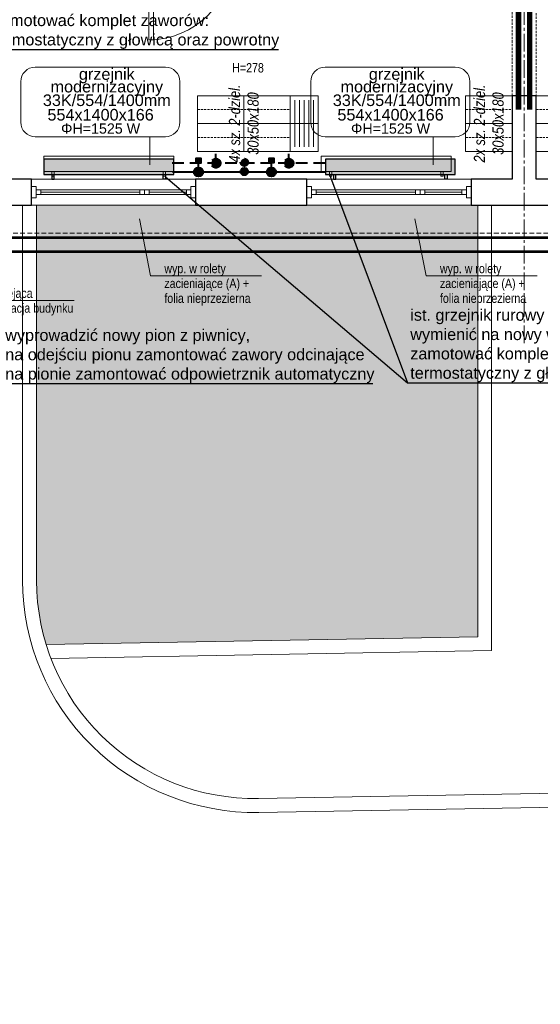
# Model space of a CAD drawing. Header units: millimetres. Extents: x 58673 to 77132, y 78327 to 116111.
# Tile 30 of 61: x 69322 to 69883, y 89828 to 90889. Entities that reach past the tile are written whole.
import ezdxf
from ezdxf import colors
from ezdxf.entities.mleader import LeaderData, LeaderLine
from ezdxf.enums import TextEntityAlignment as Align
from ezdxf.lldxf.tags import DXFTag
from ezdxf.math import Vec2, Vec3

# ---------------------------------------------------------------- set-up
doc = ezdxf.new("R2010")
doc.units = ezdxf.units.MM
doc.header["$MEASUREMENT"] = 0
for name, pattern in [('_xref_ACAD-LSN_dyspozytornia_PW_rzuty_14$0$CENTER', [2, 1.25, -0.25, 0.25, -0.25]), ('_xref_ACAD-LSN_dyspozytornia_PW_rzuty_14$0$CENTER2', [28.575000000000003, 19.05, -3.175, 3.175, -3.175]), ('_xref_ACAD-LSN_dyspozytornia_PW_rzuty_14$0$DASHED', [19.049999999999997, 12.7, -6.35]), ('_xref_ACAD-LSN_dyspozytornia_PW_rzuty_14$0$HIDDEN2', [4.762499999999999, 3.175, -1.5875]), ('DASHED', [19.049999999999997, 12.7, -6.35])]:
    doc.linetypes.add(name, pattern=pattern)
doc.layers.get('0').update_dxf_attribs({"lineweight": 9})
doc.layers.get('Defpoints').update_dxf_attribs({"lineweight": 9})
for name, color, linetype, lineweight in [('_xref_ACAD-LSN_dyspozytornia_PW_rzuty_14$0$A drzwi płytowe', 250, 'Continuous', 9), ('_xref_ACAD-LSN_dyspozytornia_PW_rzuty_14$0$A hatch', 250, 'Continuous', 5), ('_xref_ACAD-LSN_dyspozytornia_PW_rzuty_14$0$A okna wyposazenie', 250, 'Continuous', 9), ('_xref_ACAD-LSN_dyspozytornia_PW_rzuty_14$0$A okna zewnetrzne', 250, 'Continuous', 9), ('_xref_ACAD-LSN_dyspozytornia_PW_rzuty_14$0$A opis', 250, 'Continuous', 13), ('_xref_ACAD-LSN_dyspozytornia_PW_rzuty_14$0$A opis technologia', 250, 'Continuous', 13), ('_xref_ACAD-LSN_dyspozytornia_PW_rzuty_14$0$A widok wyżej', 250, '_xref_ACAD-LSN_dyspozytornia_PW_rzuty_14$0$DASHED', 9), ('_xref_ACAD-LSN_dyspozytornia_PW_rzuty_14$0$A wyposazenie meblowe', 250, 'Continuous', 9), ('_xref_ACAD-LSN_dyspozytornia_PW_rzuty_14$0$A zakres', 250, 'Continuous', 13), ('_xref_ACAD-LSN_dyspozytornia_PW_rzuty_14$0$A-Wall', 250, 'Continuous', 25), ('_xref_ACAD-LSN_dyspozytornia_PW_rzuty_14$0$IS grzejniki', 8, 'Continuous', 9), ('_xref_ACAD-LSN_dyspozytornia_PW_rzuty_14$0$S-Grid-Iden', 250, '_xref_ACAD-LSN_dyspozytornia_PW_rzuty_14$0$CENTER2', 9), ('FL_co_powrót', 5, 'DASHED', 40), ('FL_co_zasilanie', 1, 'Continuous', 40), ('FL_opis_co', 7, 'Continuous', 25), ('xref', 8, 'Continuous', 9)]:
    doc.layers.add(name, color=color, linetype=linetype, lineweight=lineweight)
doc.layers.add('_xref_ACAD-LSN_dyspozytornia_PW_rzuty_14$0$A nadproza SBN', color=250, linetype='_xref_ACAD-LSN_dyspozytornia_PW_rzuty_14$0$CENTER', lineweight=18, transparency=0.25)
doc.layers.add('IS_Grzejnik_etykieta', color=7, linetype='Continuous', lineweight=5, true_color=0x000000)
doc.layers.add('IS_Grzejniki_Plan_rzut', color=7, linetype='SOLID', true_color=0x000000)
doc.styles.add('_xref_ACAD-LSN_dyspozytornia_PW_rzuty_14$0$Standard', font='ARIALN.TTF')
doc.styles.add('_xref_ACAD-LSN_dyspozytornia_PW_rzuty_14$0$STYL ASA', font='ARIALN.TTF')
doc.styles.add('Arial_____', font='arial.ttf')
doc.styles.get("Standard").update_dxf_attribs({"font": 'arial.ttf'})
tags = doc.linetypes.add('SOLID', pattern=[10, 10, 0]).pattern_tags.tags
tags[6:7] = [DXFTag(74, 4), DXFTag(75, 0), DXFTag(340, '0'), DXFTag(46, 0.0), DXFTag(50, 0.0), DXFTag(44, 0.0), DXFTag(45, 0.0)]
tags[4:5] = [DXFTag(74, 4), DXFTag(75, 0), DXFTag(340, '0'), DXFTag(46, 0.0), DXFTag(50, 0.0), DXFTag(44, 0.0), DXFTag(45, 0.0)]
doc.dimstyles.get("Standard").update_dxf_attribs({"dimtxt": 0.18, "dimasz": 0.18, "dimexe": 0.18, "dimexo": 0.0625, "dimgap": 0.09, "dimtad": 0, "dimtih": 1, "dimtoh": 1, "dimdec": 4, "dimzin": 0, "dimdsep": 46, "dimtxsty": 'Standard', "dimcen": 0.09, "dimadec": 0, "dimazin": 0, "dimtfac": 1, "dimtdec": 4, "dimtofl": 0, "dimtmove": 0, "dimatfit": 3, "dimfxl": 1, "dimtolj": 1, "dimtzin": 0, "dimarcsym": 0})

# ---------------------------------------------------------------- blocks, each defined once
blk = doc.blocks.new('_xref_ACAD-LSN_dyspozytornia_PW_rzuty_14$0$szafka dwudzielna 30x50x180')
blk.add_lwpolyline([(25, 15), (-25, 15), (-25, -15), (25, -15)], close=True)
at = {"linetype": '_xref_ACAD-LSN_dyspozytornia_PW_rzuty_14$0$HIDDEN2', "lineweight": 9, "ltscale": 0.75}
blk.add_lwpolyline([(-25, 0), (25, 0)], dxfattribs=at)
blk = doc.blocks.new('*U3963')
at = {"layer": '_xref_ACAD-LSN_dyspozytornia_PW_rzuty_14$0$A wyposazenie meblowe', "xscale": -1, "rotation": 90}
blk.add_blockref('_xref_ACAD-LSN_dyspozytornia_PW_rzuty_14$0$szafka dwudzielna 30x50x180', (0, 0), dxfattribs=at)
blk = doc.blocks.new('*U3964')
at = {"color": 0, "linetype": 'ByBlock', "lineweight": -2, "transparency": 16777216}
for p in [(0, 0), (30, 0)]:
    blk.add_blockref('*U3963', p, dxfattribs=at)
blk = doc.blocks.new('*U3967')
at = {"layer": '_xref_ACAD-LSN_dyspozytornia_PW_rzuty_14$0$A wyposazenie meblowe', "xscale": -1, "rotation": 90}
blk.add_blockref('_xref_ACAD-LSN_dyspozytornia_PW_rzuty_14$0$szafka dwudzielna 30x50x180', (0, 0), dxfattribs=at)
blk = doc.blocks.new('*U3968')
at = {"color": 0, "linetype": 'ByBlock', "lineweight": -2, "transparency": 16777216}
for p in [(0, 0), (30, 0)]:
    blk.add_blockref('*U3967', p, dxfattribs=at)
blk = doc.blocks.new('*U3971')
at = {"layer": '_xref_ACAD-LSN_dyspozytornia_PW_rzuty_14$0$A wyposazenie meblowe', "xscale": -1, "rotation": 90}
blk.add_blockref('_xref_ACAD-LSN_dyspozytornia_PW_rzuty_14$0$szafka dwudzielna 30x50x180', (0, 0), dxfattribs=at)
blk = doc.blocks.new('*U3972')
at = {"color": 0, "linetype": 'ByBlock', "lineweight": -2, "transparency": 16777216}
for p in [(3.061616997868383e-15, 50), (30, 50), (0, 0), (30, 0)]:
    blk.add_blockref('*U3971', p, dxfattribs=at)
blk = doc.blocks.new('_xref_ACAD-LSN_dyspozytornia_PW_rzuty_14$0$lawka2')
blk.add_lwpolyline([(-30, 0), (30, 0), (30, 30), (-30, 30)], close=True)
at = {"lineweight": 9}
for points in [[(-25, 25), (24.99999999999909, 25)], [(-25, 20), (24.99999999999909, 20)], [(-25, 15), (24.99999999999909, 15)], [(-25, 10), (24.99999999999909, 10)], [(-25, 5), (24.99999999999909, 5)]]:
    blk.add_lwpolyline(points, dxfattribs=at)
at = {"layer": 'Defpoints'}
for points in [[(-30, 30), (0, 30), (0, 0), (-30, 0)], [(0, 30), (30, 30), (30, 0), (0, 0)]]:
    blk.add_lwpolyline(points, close=True, dxfattribs=at)
blk = doc.blocks.new('_xref_ACAD-LSN_dyspozytornia_PW_rzuty_14$0$blok do okna')
for points in [[(28.5, 2.499999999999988), (33.5, 2.499999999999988), (33.5, -2.500000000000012), (28.5, -2.500000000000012)], [(33.5, 2.499999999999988), (38.5, 2.499999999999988), (38.5, -2.500000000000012), (33.5, -2.500000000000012)]]:
    blk.add_lwpolyline(points, close=True)
for points in [[(-78.5, -4.440892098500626e-16), (28.5, -4.44089209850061e-16)], [(38.5, -1.154631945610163e-14), (78.5, -4.440892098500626e-16)]]:
    blk.add_lwpolyline(points)
blk = doc.blocks.new('zawór ts')
h = blk.add_hatch(color=256)
h.paths.add_polyline_path([(5, 0, 0.9999999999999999), (-5, 0)])
edge = h.paths.add_edge_path()
edge.add_spline(control_points=[(-3.226345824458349, -3.819776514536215), (-1.075448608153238, -3.819776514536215), (1.075448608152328, -3.819776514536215), (3.226345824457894, -3.819776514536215)], knot_values=[0.6912176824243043, 0.6912176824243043, 0.6912176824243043, 0.6912176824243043, 0.8209594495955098, 0.8209594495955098, 0.8209594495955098, 0.8209594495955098], degree=3, periodic=0)
edge.add_arc((0, 0), 5, 310.1858595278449, 360)
edge.add_line((5, 0), (-5, 0))
edge.add_arc((0, 0), 5, 180, 229.8141404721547)
edge = h.paths.add_edge_path()
edge.add_spline(control_points=[(3.226345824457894, -3.819776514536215), (1.075448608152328, -3.819776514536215), (-1.075448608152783, -3.819776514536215), (-3.226345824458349, -3.819776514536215)], knot_values=[0.6912176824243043, 0.6912176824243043, 0.6912176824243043, 0.6912176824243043, 0.8209594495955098, 0.8209594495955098, 0.8209594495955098, 0.8209594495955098], degree=3, periodic=0)
edge.add_arc((0, 0), 5, 229.8141404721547, 270)
edge.add_arc((0, 0), 5, 270, 310.1858595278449)
blk.add_hatch(color=256).paths.add_polyline_path([(2.5, -15), (2.5, -10), (-2.5, -10), (-2.5, -15)])
at = {"linetype": 'ByBlock', "lineweight": -2}
blk.add_lwpolyline([(2.5, -10), (2.5, -15), (-2.5, -15), (-2.5, -10)], close=True, dxfattribs=at)
blk.add_polyline3d([(0, -5, 0), (0, -10, 0)], dxfattribs=at)
blk.add_circle((0, 0), 5, dxfattribs=at)
blk = doc.blocks.new('zawór p')
at = {"linetype": 'ByBlock', "lineweight": -2}
h = blk.add_hatch(color=256, dxfattribs=at)
h.paths.add_polyline_path([(-4.931319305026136, 0.8258873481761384), (4.931319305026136, 0.8258873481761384, 0.3664055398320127), (0, 5, 0.3664055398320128)])
h.paths.add_polyline_path([(4.98238598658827, -0.4193207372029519), (-4.98238598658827, -0.4193207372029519, 0.919374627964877)])
h.paths.add_polyline_path([(5, 0, 0.04150830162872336), (4.931319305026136, 0.8258873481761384), (-4.931319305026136, 0.8258873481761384, 0.06255658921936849), (-4.98238598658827, -0.4193207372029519), (4.98238598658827, -0.4193207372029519, 0.02099377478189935)])
blk.add_polyline3d([(0, 5, 0), (0, 10, 0)], dxfattribs=at)
blk.add_circle((0, 0), 5, dxfattribs=at)
blk = doc.blocks.new('_xref_ACAD-LSN_dyspozytornia_PW_rzuty_14')
at = {"layer": '_xref_ACAD-LSN_dyspozytornia_PW_rzuty_14$0$A hatch', "transparency": 33554495}
h = blk.add_hatch(dxfattribs=at)
h.set_pattern_fill('GRASS', color=256, scale=4)
h.set_pattern_definition([(90, (0, 0), (-71.84204896, 71.84204896), [19.05, -124.63409792]), (45, (0, 0), (-71.84204896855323, 71.84204896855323), [19.05, -82.55]), (135, (0, 0), (-71.84204896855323, -71.84204896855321), [19.05, -82.55])])
edge = h.paths.add_edge_path()
edge.add_spline(control_points=[(73831.49537236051, 88934.68389895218), (73821.36042332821, 88950.88863215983), (73811.24191423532, 88967.06689592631), (73777.87336999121, 89019.68689474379), (73754.29025571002, 89055.7257734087), (73718.41295725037, 89105.3625960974), (73707.36062049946, 89120.02628679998), (73684.5224270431, 89148.7496570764), (73672.73727794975, 89162.80854113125), (73654.37669912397, 89183.3558576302), (73648.13772420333, 89190.12106444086), (73632.68528726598, 89206.36703788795), (73623.35011724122, 89215.75976406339), (73602.49878292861, 89235.86142743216), (73590.89256159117, 89246.5028439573), (73522.60170751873, 89306.13504925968), (73459.3689372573, 89349.99570612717), (73322.17585606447, 89426.90115018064), (73248.21759027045, 89459.94431247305), (73069.96663668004, 89523.19509479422), (72963.11599133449, 89549.7691875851), (72743.28333597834, 89584.7270513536), (72630.30225323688, 89593.1116682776), (72404.8752191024, 89591.7226327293), (72292.42944651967, 89581.94889123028), (72113.07049313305, 89550.95862149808), (72044.06797107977, 89534.984529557), (71910.8954184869, 89495.4976859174), (71846.72573203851, 89471.98481152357), (71725.02086586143, 89417.48038708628), (71667.48643031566, 89386.48901199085), (71560.83007797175, 89317.10625360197), (71511.70912723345, 89278.71606506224), (71449.299355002, 89219.14138223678), (71431.82100063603, 89200.981101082), (71407.01461765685, 89172.78947928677), (71398.98099836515, 89163.23372185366), (71383.39910032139, 89143.80527357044), (71375.85356427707, 89133.93117964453), (71359.01062101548, 89110.82077989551), (71349.87447081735, 89097.4756480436), (71316.17946671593, 89045.23532960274), (71294.19464417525, 89004.53466454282), (71248.09081474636, 88905.25645858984), (71225.83886623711, 88845.34303338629), (71186.66330036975, 88721.60116034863), (71169.73999385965, 88657.77547403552), (71142.39748591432, 88545.80350429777), (71131.45516007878, 88498.07668736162), (71120.4976968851, 88450.28156009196)], knot_values=[0, 0, 0, 0, 57.20706503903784, 57.20706503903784, 187.1819562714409, 187.1819562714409, 242.9538798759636, 242.9538798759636, 298.7258034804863, 298.7258034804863, 326.6117652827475, 326.6117652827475, 366.5321082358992, 366.5321082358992, 413.6403352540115, 413.6403352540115, 636.6013387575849, 636.6013387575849, 859.5623422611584, 859.5623422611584, 1147.494799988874, 1147.494799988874, 1435.42725771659, 1435.42725771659, 1723.359715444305, 1723.359715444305, 1909.892426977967, 1909.892426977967, 2096.425138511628, 2096.425138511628, 2282.957850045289, 2282.957850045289, 2469.49056157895, 2469.49056157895, 2547.228376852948, 2547.228376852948, 2586.097284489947, 2586.097284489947, 2624.966192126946, 2624.966192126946, 2675.594062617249, 2675.594062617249, 2819.436148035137, 2819.436148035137, 3012.724073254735, 3012.724073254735, 3206.011998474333, 3206.011998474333, 3347.114496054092, 3347.114496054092, 3347.114496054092, 3347.114496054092], degree=3, periodic=0)
edge.add_line((71120.4976968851, 88450.28156009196), (73831.4953723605, 88934.68389895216))
h.paths.add_polyline_path([(69699.19427511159, 89521.75866006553), (65252.06331730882, 89442.81853932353), (65252.06331730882, 88327.21501154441), (70701.67605661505, 88327.21501154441), (70701.67605661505, 88536.91380562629, 0.4194217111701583)])
h.paths.add_polyline_path([(66521.5854338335, 90689.2203145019), (65352.684490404, 90689.2203145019), (65352.684490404, 90659.2203145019), (65323.184490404, 90659.2203145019), (65323.184490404, 90689.2203145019), (65229.93869189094, 90689.2203145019), (65239.63971624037, 90142.70828359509), (66521.5854338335, 90165.46384233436)])
edge = h.paths.add_edge_path()
edge.add_line((67744.60449732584, 90689.2203145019), (68718.73525109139, 90689.2203145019))
edge.add_line((68718.73525109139, 90689.2203145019), (68718.73525109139, 90265.30380589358))
edge.add_arc((68483.73525109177, 90265.30380589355), 234.9999999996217, -15.040193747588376, 7.105427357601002e-12, ccw=False)
edge.add_line((68710.68509664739, 90204.32210698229), (67744.60449732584, 90187.1734059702))
edge.add_line((67744.60449732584, 90187.1734059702), (67744.60449732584, 90689.2203145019))
edge = h.paths.add_edge_path()
edge.add_line((69340.24443135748, 90689.2203145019), (69815.684490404, 90689.2203145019))
edge.add_line((69815.684490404, 90689.2203145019), (69815.684490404, 90223.93672736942))
edge.add_line((69815.684490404, 90223.93672736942), (69350.60182599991, 90215.681139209))
edge.add_arc((69575.24443135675, 90284.67896423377), 234.9999999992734, 179.9999999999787, 197.0740716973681, ccw=False)
edge.add_line((69340.24443135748, 90284.67896423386), (69340.24443135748, 90689.2203145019))
edge = h.paths.add_edge_path()
edge.add_line((70216.684490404, 90539.2203145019), (71051.684490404, 90539.2203145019))
edge.add_line((71051.684490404, 90539.2203145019), (71051.684490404, 90689.2203145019))
edge.add_line((71051.684490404, 90689.2203145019), (71234.684490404, 90689.2203145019))
edge.add_line((71234.684490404, 90689.2203145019), (71234.684490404, 90312.98154672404))
edge.add_arc((71169.68449040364, 90312.98154672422), 65.0000000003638, 271.0169389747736, 359.99999999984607, ccw=False)
edge.add_line((71170.83811050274, 90247.99178475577), (70216.684490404, 90231.09201850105))
edge.add_line((70216.684490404, 90231.09201850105), (70216.684490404, 90539.2203145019))
edge = h.paths.add_edge_path()
edge.add_line((72662.67849216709, 90689.2203145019), (72890.684490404, 90689.2203145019))
edge.add_line((72890.684490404, 90689.2203145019), (72890.684490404, 90659.2203145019))
edge.add_line((72890.684490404, 90659.2203145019), (72903.684490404, 90659.2203145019))
edge.add_line((72903.684490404, 90659.2203145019), (72901.84927252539, 90108.69183261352))
edge.add_arc((72897.6784921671, 90343.6548181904), 235.0000000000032, 180, 271.0169389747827, ccw=False)
edge.add_line((72662.67849216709, 90343.6548181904), (72662.67849216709, 90689.2203145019))
at = {"layer": '_xref_ACAD-LSN_dyspozytornia_PW_rzuty_14$0$A drzwi płytowe', "linetype": 'Continuous', "lineweight": 9}
blk.add_lwpolyline([(69461.18449040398, 90957.47031450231), (69466.18449040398, 90957.47031450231), (69466.18449040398, 90867.47031450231), (69461.18449040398, 90867.47031450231)], close=True, dxfattribs=at)
at = {"layer": '_xref_ACAD-LSN_dyspozytornia_PW_rzuty_14$0$A drzwi płytowe', "linetype": 'Continuous', "lineweight": 9, "ltscale": 0.2, "extrusion": (0, 0, -1)}
blk.add_arc((-69461.18449040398, 90957.47031450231), 90, 180, 270, dxfattribs=at)
at = {"layer": '_xref_ACAD-LSN_dyspozytornia_PW_rzuty_14$0$A hatch'}
for points in [[(69325.24443135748, 90689.2203145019), (69325.24443135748, 90284.67896423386, 0.419421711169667), (69579.68143173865, 90034.71834127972), (71174.12149078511, 90063.02092376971, 0.4090245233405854), (71419.684490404, 90312.98154672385), (71419.684490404, 90689.2203145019)], [(69340.24443135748, 90689.2203145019), (69340.24443135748, 90284.67896423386, 0.4194217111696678), (69579.41521171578, 90049.71597865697), (71173.85527076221, 90078.01856114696, 0.409024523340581), (71404.684490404, 90312.98154672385), (71404.684490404, 90689.2203145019)]]:
    blk.add_lwpolyline(points, format="xyb", dxfattribs=at)
for points in [[(69815.684490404, 90689.2203145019), (69815.684490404, 90223.93672736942), (69350.60182599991, 90215.681139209)], [(69830.684490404, 90689.2203145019), (69830.684490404, 90209.2006263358), (69355.73527714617, 90200.76989906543)]]:
    blk.add_lwpolyline(points, dxfattribs=at)
at = {"layer": '_xref_ACAD-LSN_dyspozytornia_PW_rzuty_14$0$A nadproza SBN', "ltscale": 4, "const_width": 6}
for points in [[(69859.684490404, 90972.22031450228), (69859.684490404, 90792.22031450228)], [(69871.684490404, 90972.22031450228), (69871.684490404, 90792.22031450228)]]:
    blk.add_lwpolyline(points, dxfattribs=at)
at = {"layer": '_xref_ACAD-LSN_dyspozytornia_PW_rzuty_14$0$A okna zewnetrzne', "linetype": 'Continuous', "lineweight": 9}
for p, q in [((69334.684490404, 90717.22031450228), (69511.684490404, 90717.22031450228)), ((69631.684490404, 90717.22031450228), (69808.684490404, 90717.22031450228)), ((69344.684490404, 90700.72031450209), (69344.684490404, 90705.72031450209)), ((69501.684490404, 90700.72031450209), (69501.684490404, 90705.72031450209)), ((69641.684490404, 90700.72031450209), (69641.684490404, 90705.72031450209)), ((69798.684490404, 90700.72031450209), (69798.684490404, 90705.72031450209)), ((69334.684490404, 90689.2203145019), (69511.684490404, 90689.2203145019)), ((69631.684490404, 90689.2203145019), (69808.684490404, 90689.2203145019))]:
    blk.add_line(p, q, dxfattribs=at)
for points in [[(69339.684490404, 90709.22031450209), (69334.684490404, 90709.22031450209), (69334.684490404, 90697.22031450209), (69339.684490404, 90697.22031450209)], [(69339.684490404, 90700.72031450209), (69339.684490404, 90705.72031450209), (69506.684490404, 90705.72031450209), (69506.684490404, 90700.72031450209)], [(69506.684490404, 90709.22031450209), (69511.684490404, 90709.22031450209), (69511.684490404, 90697.22031450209), (69506.684490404, 90697.22031450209)], [(69636.684490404, 90709.22031450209), (69631.684490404, 90709.22031450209), (69631.684490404, 90697.22031450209), (69636.684490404, 90697.22031450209)], [(69636.684490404, 90700.72031450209), (69636.684490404, 90705.72031450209), (69803.684490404, 90705.72031450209), (69803.684490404, 90700.72031450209)], [(69803.684490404, 90709.22031450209), (69808.684490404, 90709.22031450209), (69808.684490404, 90697.22031450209), (69803.684490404, 90697.22031450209)]]:
    blk.add_lwpolyline(points, close=True, dxfattribs=at)
at = {"layer": '_xref_ACAD-LSN_dyspozytornia_PW_rzuty_14$0$A widok wyżej', "linetype": '_xref_ACAD-LSN_dyspozytornia_PW_rzuty_14$0$DASHED', "lineweight": 9, "ltscale": 0.2}
for p, q in [((69511.684490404, 90717.22031450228), (69334.684490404, 90717.22031450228)), ((69808.684490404, 90717.22031450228), (69631.684490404, 90717.22031450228)), ((69334.684490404, 90689.2203145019), (69511.684490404, 90689.2203145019)), ((69631.684490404, 90689.2203145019), (69808.684490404, 90689.2203145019))]:
    blk.add_line(p, q, dxfattribs=at)
at = {"layer": '_xref_ACAD-LSN_dyspozytornia_PW_rzuty_14$0$A widok wyżej', "ltscale": 0.2}
blk.add_lwpolyline([(69852.684490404, 90957.22031450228), (69878.684490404, 90957.22031450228), (69878.684490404, 90807.22031450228), (69852.684490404, 90807.22031450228)], close=True, dxfattribs=at)
at = {"layer": '_xref_ACAD-LSN_dyspozytornia_PW_rzuty_14$0$A widok wyżej', "ltscale": 0.4}
blk.add_lwpolyline([(65352.684490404, 90659.2203145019), (72855.684490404, 90659.2203145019)], dxfattribs=at)
at = {"layer": '_xref_ACAD-LSN_dyspozytornia_PW_rzuty_14$0$A zakres', "linetype": '_xref_ACAD-LSN_dyspozytornia_PW_rzuty_14$0$DASHED', "transparency": 33554623, "const_width": 3}
for points in [[(67446.184490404, 92031.22031450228), (67446.184490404, 90639.22031450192), (72869.684490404, 90639.22031450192), (72869.684490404, 92031.22031450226)], [(68277.934490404, 92016.22031450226), (68277.934490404, 91474.47031450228), (68277.934490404, 91474.47031450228), (68277.934490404, 91223.47031450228), (68661.684490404, 91223.47031450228), (68661.684490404, 90654.22031450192), (70445.684490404, 90654.22031450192), (70445.684490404, 91263.97031450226), (70078.684490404, 91263.97031450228), (70078.684490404, 91463.22031450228), (69842.684490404, 91463.22031450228), (69842.684490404, 92016.22031450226)]]:
    blk.add_lwpolyline(points, close=True, dxfattribs=at)
at = {"layer": '_xref_ACAD-LSN_dyspozytornia_PW_rzuty_14$0$A-Wall', "linetype": 'Continuous', "lineweight": 25}
for p, q in [((69878.684490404, 90807.22031450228), (69852.684490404, 90807.22031450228)), ((69852.684490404, 90807.22031450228), (69852.684490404, 90717.22031450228)), ((69878.684490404, 90717.22031450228), (69878.684490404, 90807.22031450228)), ((69334.684490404, 90717.22031450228), (69226.684490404, 90717.22031450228)), ((69334.684490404, 90689.2203145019), (69334.684490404, 90717.22031450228)), ((69511.684490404, 90717.22031450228), (69511.684490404, 90689.2203145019)), ((69631.684490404, 90717.22031450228), (69511.684490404, 90717.22031450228)), ((69631.684490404, 90689.2203145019), (69631.684490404, 90717.22031450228)), ((69808.684490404, 90717.22031450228), (69808.684490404, 90689.2203145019)), ((69852.684490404, 90717.22031450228), (69808.684490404, 90717.22031450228)), ((69931.684490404, 90717.22031450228), (69878.684490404, 90717.22031450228)), ((69226.684490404, 90689.2203145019), (69334.684490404, 90689.2203145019)), ((69511.684490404, 90689.2203145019), (69631.684490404, 90689.2203145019)), ((69808.684490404, 90689.2203145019), (69931.684490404, 90689.2203145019))]:
    blk.add_line(p, q, dxfattribs=at)
at = {"layer": '_xref_ACAD-LSN_dyspozytornia_PW_rzuty_14$0$IS grzejniki'}
for p, q in [((69488.05, 90742.16), (69348.05, 90742.16)), ((69348.05, 90742.16), (69348.05, 90725.56)), ((69488.05, 90725.56), (69488.05, 90742.16)), ((69787.14, 90742.16), (69647.14, 90742.16)), ((69647.14, 90742.16), (69647.14, 90725.56)), ((69787.14, 90725.56), (69787.14, 90742.16)), ((69348.05, 90725.56), (69488.05, 90725.56)), ((69356.8, 90725.56), (69356.8, 90720.56)), ((69359.3, 90720.56), (69359.3, 90725.56)), ((69476.8, 90720.56), (69476.8, 90725.56)), ((69479.3, 90725.56), (69479.3, 90720.56)), ((69647.14, 90725.56), (69787.14, 90725.56)), ((69655.89, 90725.56), (69655.89, 90720.56)), ((69658.39, 90720.56), (69658.39, 90725.56)), ((69775.89, 90720.56), (69775.89, 90725.56)), ((69778.39, 90725.56), (69778.39, 90720.56)), ((69356.8, 90720.56), (69359.3, 90720.56)), ((69479.3, 90720.56), (69476.8, 90720.56)), ((69655.89, 90720.56), (69658.39, 90720.56)), ((69778.39, 90720.56), (69775.89, 90720.56))]:
    blk.add_line(p, q, dxfattribs=at)
at = {"layer": '_xref_ACAD-LSN_dyspozytornia_PW_rzuty_14$0$S-Grid-Iden'}
blk.add_lwpolyline([(69865.684490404, 92131.22031450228), (69865.684490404, 90539.2203145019)], dxfattribs=at)
at = {"rotation": 90.00000000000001}
for name, p in [('*U3972', (69588.684490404, 90762.22031450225)), ('*U3964', (69827.684490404, 90762.22031450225)), ('*U3968', (69903.684490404, 90762.22031450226))]:
    blk.add_blockref(name, p, dxfattribs=at)
at = {"layer": '_xref_ACAD-LSN_dyspozytornia_PW_rzuty_14$0$A okna zewnetrzne', "linetype": 'Continuous', "lineweight": 9, "extrusion": (0, 0, -1), "zscale": -1, "rotation": 180}
for p in [(-69423.184490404, 90703.22031450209), (-69720.184490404, 90703.22031450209)]:
    blk.add_blockref('_xref_ACAD-LSN_dyspozytornia_PW_rzuty_14$0$blok do okna', p, dxfattribs=at)
at = {"layer": '_xref_ACAD-LSN_dyspozytornia_PW_rzuty_14$0$A wyposazenie meblowe', "rotation": 90.00000000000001}
blk.add_blockref('_xref_ACAD-LSN_dyspozytornia_PW_rzuty_14$0$lawka2', (69643.684490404, 90777.22031450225), dxfattribs=at)
at = {"layer": '_xref_ACAD-LSN_dyspozytornia_PW_rzuty_14$0$A opis', "linetype": 'Continuous', "lineweight": 9, "insert": (69568.18449040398, 90837.22031450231), "char_height": 10, "attachment_point": 5, "style": '_xref_ACAD-LSN_dyspozytornia_PW_rzuty_14$0$Standard'}
blk.add_mtext_dynamic_manual_height_columns('\\A1;\\pxqc;H=278', width=72.74808267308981, gutter_width=1, heights=[0], dxfattribs=at)
at = {"layer": '_xref_ACAD-LSN_dyspozytornia_PW_rzuty_14$0$A opis technologia', "char_height": 12, "attachment_point": 5, "rotation": 90, "style": '_xref_ACAD-LSN_dyspozytornia_PW_rzuty_14$0$STYL ASA'}
for s, insert in [('\\pxqc;{\\fArial Narrow|b0|i1|c238|p34;4x sz. 2-dziel. 30x50x180}', (69563.684490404, 90777.22031450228)), ('\\pxqc;{\\fArial Narrow|b0|i1|c238|p34;2x sz. 2-dziel. 30x50x180}', (69827.684490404, 90777.22031450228))]:
    blk.add_mtext_dynamic_manual_height_columns(s, width=141.307954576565, gutter_width=1, heights=[0], dxfattribs=dict(at, insert=insert))
at = {"layer": '_xref_ACAD-LSN_dyspozytornia_PW_rzuty_14$0$A okna wyposazenie', "linetype": 'Continuous', "lineweight": 9}
ml = blk.add_multileader_mtext('Standard', dxfattribs=at)
ml.set_content('wyp. w rolety zacieniające (A) + folia nieprzezierna', color=256, style='_xref_ACAD-LSN_dyspozytornia_PW_rzuty_14$0$STYL ASA')
ml.set_leader_properties()
ml.build(insert=Vec2(0, 0))
ml.multileader.update_dxf_attribs({"text_left_attachment_type": 6, "text_right_attachment_type": 6, "dogleg_length": 3, "arrow_head_size": 15})
ctx = ml.context
ctx.base_point, ctx.char_height, ctx.arrow_head_size, ctx.landing_gap_size, ctx.plane_origin = Vec3(69468.0032722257, 90613.14169965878), 10, 15, 10, Vec3(69183.80575788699, 90119.74830878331)
ctx.left_attachment, ctx.right_attachment = 6, 6
notes = []
notes.append((ctx, [(0, (1, 1, 0), (69463.01123190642, 90613.14518882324), (1, 0), 4.992040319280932, [(0, [(69448.184490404, 90689.2203145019)], 0, [])])]))
ctx.mtext.insert, ctx.mtext.width, ctx.mtext.line_spacing_factor, ctx.mtext.flow_direction = Vec3(69478.0032722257, 90625.91796159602), 103.6290194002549, 0.9600000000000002, 5
ml = blk.add_multileader_mtext('Standard', dxfattribs=at)
ml.set_content('wyp. w rolety zacieniające (A) + folia nieprzezierna', color=256, style='_xref_ACAD-LSN_dyspozytornia_PW_rzuty_14$0$STYL ASA')
ml.set_leader_properties()
ml.build(insert=Vec2(0, 0))
ml.multileader.update_dxf_attribs({"text_left_attachment_type": 6, "text_right_attachment_type": 6, "dogleg_length": 3, "arrow_head_size": 15})
ctx = ml.context
ctx.base_point, ctx.char_height, ctx.arrow_head_size, ctx.landing_gap_size, ctx.plane_origin = Vec3(69765.0032722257, 90613.14169965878), 10, 15, 10, Vec3(69480.80575788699, 90119.74830878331)
ctx.left_attachment, ctx.right_attachment = 6, 6
notes.append((ctx, [(0, (1, 1, 0), (69760.01123190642, 90613.14518882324), (1, 0), 4.992040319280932, [(0, [(69745.184490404, 90689.2203145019)], 0, [])])]))
ctx.mtext.insert, ctx.mtext.width, ctx.mtext.line_spacing_factor, ctx.mtext.flow_direction = Vec3(69775.0032722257, 90625.91796159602), 103.6290194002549, 0.9600000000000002, 5
at = {"layer": '_xref_ACAD-LSN_dyspozytornia_PW_rzuty_14$0$A opis', "linetype": 'Continuous', "lineweight": 9}
ml = blk.add_multileader_mtext('Standard', dxfattribs=at)
ml.set_content('istniejąca dylatacja budynku', color=256, style='_xref_ACAD-LSN_dyspozytornia_PW_rzuty_14$0$STYL ASA')
ml.set_leader_properties()
ml.build(insert=Vec2(0, 0))
ml.multileader.update_dxf_attribs({"text_left_attachment_type": 6, "text_right_attachment_type": 6, "dogleg_length": 3, "arrow_head_size": 10})
ctx = ml.context
ctx.base_point, ctx.char_height, ctx.arrow_head_size, ctx.landing_gap_size, ctx.plane_origin = Vec3(69278.2532722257, 90586.3911459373), 10, 10, 10, Vec3(68994.05575788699, 90092.99775506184)
ctx.left_attachment, ctx.right_attachment = 6, 6
notes.append((ctx, [(0, (1, 1, 0), (69273.26123190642, 90586.39818571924), (1, 0), 4.992040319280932, [(0, [(69258.434490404, 90689.2203145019)], 0, [])])]))
ctx.mtext.insert, ctx.mtext.width, ctx.mtext.line_spacing_factor, ctx.mtext.flow_direction = Vec3(69288.2532722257, 90599.33111865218), 91.73818010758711, 0.9600000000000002, 5
for ctx, leaders in notes:
    for number, flags, end, landing, length, lines in leaders:
        leader = LeaderData()
        leader.index, (leader.has_last_leader_line, leader.has_dogleg_vector, leader.attachment_direction) = number, flags
        leader.last_leader_point, leader.dogleg_vector, leader.dogleg_length = Vec3(end), Vec3(landing), length
        for number, points, colour, breaks in lines:
            line = LeaderLine()
            line.index, line.vertices, line.color, line.breaks = number, Vec3.list(points), colors.encode_raw_color(colour), breaks
            leader.lines.append(line)
        ctx.leaders.append(leader)

msp = doc.modelspace()

# ---------------------------------------------------------------- block references
at = {"layer": 'xref'}
msp.add_blockref('_xref_ACAD-LSN_dyspozytornia_PW_rzuty_14', (0, 0), dxfattribs=at)

# ---------------------------------------------------------------- next in the draw order: hatches: boundary and pattern name
at = {"layer": 'FL_co_powrót'}
msp.add_hatch(color=256, dxfattribs=at).paths.add_polyline_path([(69568.18494237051, 90735.40681488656, -1), (69560.18494237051, 90735.40681488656, -1)])
at = {"layer": 'FL_co_zasilanie'}
msp.add_hatch(color=256, dxfattribs=at).paths.add_polyline_path([(69568.18494237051, 90725.40681488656, -1), (69560.18494237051, 90725.40681488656, -1)])
at = {"layer": 'IS_Grzejniki_Plan_rzut'}
for points in [[(69348.05, 90722.22031450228), (69488.05, 90722.22031450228), (69488.05, 90738.82031450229), (69348.05, 90738.82031450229)], [(69651.49999999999, 90722.22031450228), (69791.49999999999, 90722.22031450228), (69791.49999999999, 90738.82031450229), (69651.49999999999, 90738.82031450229)]]:
    msp.add_hatch(color=8, dxfattribs=at).paths.add_polyline_path(points)

# ---------------------------------------------------------------- next in the draw order: linework, layer by layer
at = {"layer": 'FL_co_powrót'}
msp.add_line((69486.27445590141, 90735), (69651, 90735), dxfattribs=at)
msp.add_circle((69564.18494237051, 90735.40681488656), 4, dxfattribs=at)
at = {"layer": 'FL_co_zasilanie'}
msp.add_line((69486.9, 90725), (69651, 90725), dxfattribs=at)
msp.add_circle((69564.18494237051, 90725.40681488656), 4, dxfattribs=at)
at = {"layer": 'FL_opis_co'}
msp.add_line((69479.3, 90719.72031450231), (69739.875, 90497.75), dxfattribs=at)
at = {"layer": 'IS_Grzejnik_etykieta'}
for p, q in [((69462.48008282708, 90732.72031450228), (69462.48008282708, 90762.91096483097)), ((69767.73380570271, 90732.72031450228), (69767.73380570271, 90762.91096483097))]:
    msp.add_line(p, q, dxfattribs=at)
for points in [[(69338.86019345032, 90762.91096483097), (69479.07288452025, 90762.91096483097, 0.414213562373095), (69494.69788452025, 90778.53596483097), (69494.69788452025, 90822.3739575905, 0.414213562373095), (69479.07288452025, 90837.9989575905), (69338.86019345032, 90837.9989575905, 0.414213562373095), (69323.23519345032, 90822.3739575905), (69323.23519345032, 90778.53596483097, 0.414213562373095)], [(69651.36019345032, 90762.91096483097), (69791.57288452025, 90762.91096483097, 0.414213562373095), (69807.19788452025, 90778.53596483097), (69807.19788452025, 90822.3739575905, 0.414213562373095), (69791.57288452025, 90837.9989575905), (69651.36019345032, 90837.9989575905, 0.414213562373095), (69635.73519345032, 90822.3739575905), (69635.73519345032, 90778.53596483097, 0.414213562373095)]]:
    msp.add_lwpolyline(points, format="xyb", close=True, dxfattribs=at)
at = {"layer": 'IS_Grzejniki_Plan_rzut', "lineweight": 30}
for p, q in [((69488.05, 90738.82031450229), (69348.05, 90738.82031450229)), ((69348.05, 90738.82031450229), (69348.05, 90722.22031450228)), ((69488.05, 90722.22031450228), (69488.05, 90738.82031450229)), ((69791.49999999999, 90738.82031450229), (69651.49999999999, 90738.82031450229)), ((69651.49999999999, 90738.82031450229), (69651.49999999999, 90722.22031450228)), ((69791.49999999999, 90722.22031450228), (69791.49999999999, 90738.82031450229)), ((69348.05, 90722.22031450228), (69488.05, 90722.22031450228)), ((69348.05, 90722.22031450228), (69348.05, 90722.22031450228)), ((69356.8, 90722.22031450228), (69356.8, 90717.22031450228)), ((69356.8, 90717.22031450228), (69359.3, 90717.22031450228)), ((69359.3, 90717.22031450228), (69359.3, 90722.22031450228)), ((69476.8, 90717.22031450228), (69476.8, 90722.22031450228)), ((69479.3, 90717.22031450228), (69476.8, 90717.22031450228)), ((69479.3, 90722.22031450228), (69479.3, 90717.22031450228)), ((69651.49999999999, 90722.22031450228), (69791.49999999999, 90722.22031450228)), ((69651.49999999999, 90722.22031450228), (69651.49999999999, 90722.22031450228)), ((69660.24999999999, 90722.22031450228), (69660.24999999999, 90717.22031450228)), ((69660.24999999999, 90717.22031450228), (69662.74999999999, 90717.22031450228)), ((69662.74999999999, 90717.22031450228), (69662.74999999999, 90722.22031450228)), ((69780.24999999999, 90717.22031450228), (69780.24999999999, 90722.22031450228)), ((69782.74999999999, 90717.22031450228), (69780.24999999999, 90717.22031450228)), ((69782.74999999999, 90722.22031450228), (69782.74999999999, 90717.22031450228))]:
    msp.add_line(p, q, dxfattribs=at)

# ---------------------------------------------------------------- next in the draw order: block references
at = {"layer": 'FL_co_powrót'}
for p in [(69533.53476785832, 90734.47005040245), (69612.03476785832, 90734.47005040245)]:
    msp.add_blockref('zawór p', p, dxfattribs=at)
at = {"layer": 'FL_co_zasilanie', "rotation": 180}
for p in [(69514.8087817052, 90725.00000000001), (69593.3087817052, 90725.00000000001)]:
    msp.add_blockref('zawór ts', p, dxfattribs=at)

# ---------------------------------------------------------------- next in the draw order: texts
at = {"layer": 'FL_opis_co', "char_height": 12.5, "attachment_point": 7}
for s, insert in [('\\fArial|b0|i0|c238;nowy grzejnik wraz z gałązkami \\Pzamotować komplet zaworów: \\Ptermostatyczny z głowicą oraz powrotny', (69293.24797300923, 90857.625)), ('\\fArial|b0|i0|c238;ist. grzejnik rurowy (5 rur - L~1,8m każda)\\Pwymienić na nowy wraz z gałązkami \\Pzamotować komplet zaworów: \\Ptermostatyczny z głowicą oraz powrotny', (69743, 90498.375)), ('\\fArial|b0|i0|c238;wyprowadzić nowy pion z piwnicy, \\Pna odejściu pionu zamontować zawory odcinające\\Pna pionie zamontować odpowietrznik automatyczny\\P', (69306.5, 90497.5))]:
    msp.add_mtext(s, dxfattribs=dict(at, insert=insert))
at = {"layer": 'IS_Grzejnik_etykieta', "color": 18, "true_color": 0x000000, "transparency": 33554687, "style": 'Arial_____'}
for s, p in [('grzejnik', (69415.98836879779, 90820.56896713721)), ('grzejnik', (69728.48836879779, 90820.56896713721)), ('modernizacyjny', (69415.98836879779, 90807.00988962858)), ('modernizacyjny', (69728.48836879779, 90807.00988962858)), ('33K/554/1400mm', (69415.98836879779, 90792.32569717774)), ('33K/554/1400mm', (69728.48836879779, 90792.32569717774))]:
    msp.add_text(s, height=12.5, dxfattribs=at).set_placement(p, align=Align.BOTTOM_CENTER)
for s, height, p in [('554x1400x166', 12.5, (69409.26320028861, 90792.94979853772)), ('554x1400x166', 12.5, (69721.76320028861, 90792.94979853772)), ('ΦH=1525 W', 11, (69409.26320028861, 90777.32479853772)), ('ΦH=1525 W', 11, (69721.76320028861, 90777.32479853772))]:
    msp.add_text(s, height=height, dxfattribs=at).set_placement(p, align=Align.TOP_CENTER)

# ---------------------------------------------------------------- next in the draw order: leaders
at = {"layer": 'FL_opis_co', "annotation_type": 0, "has_hookline": 1, "hookline_direction": 0}
for points, text_width in [([(69159.184490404, 90729.72031450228), (69290.12297300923, 90857), (69292.62297300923, 90857)], 307.9), ([(69216.184490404, 90723.72031450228), (69303.375, 90496.875), (69305.875, 90496.875)], 396.2875), ([(69655.89, 90722.22031450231), (69739.875, 90497.75), (69742.375, 90497.75)], 320.6125000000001)]:
    msp.add_leader(points, dimstyle='Standard', override={"dimtxt": 2.5, "dimasz": 2.5, "dimexe": 1.25, "dimexo": 0.625, "dimgap": 0.625, "dimtad": 1, "dimtih": 0, "dimtoh": 0, "dimdec": 2, "dimzin": 8, "dimdsep": 44, "dimcen": 2.5, "dimtdec": 2, "dimtofl": 1, "dimldrblk": 'None', "dimtolj": 0, "dimtzin": 8}, dxfattribs=dict(at, text_width=text_width))

doc.saveas('drawing.dxf')
